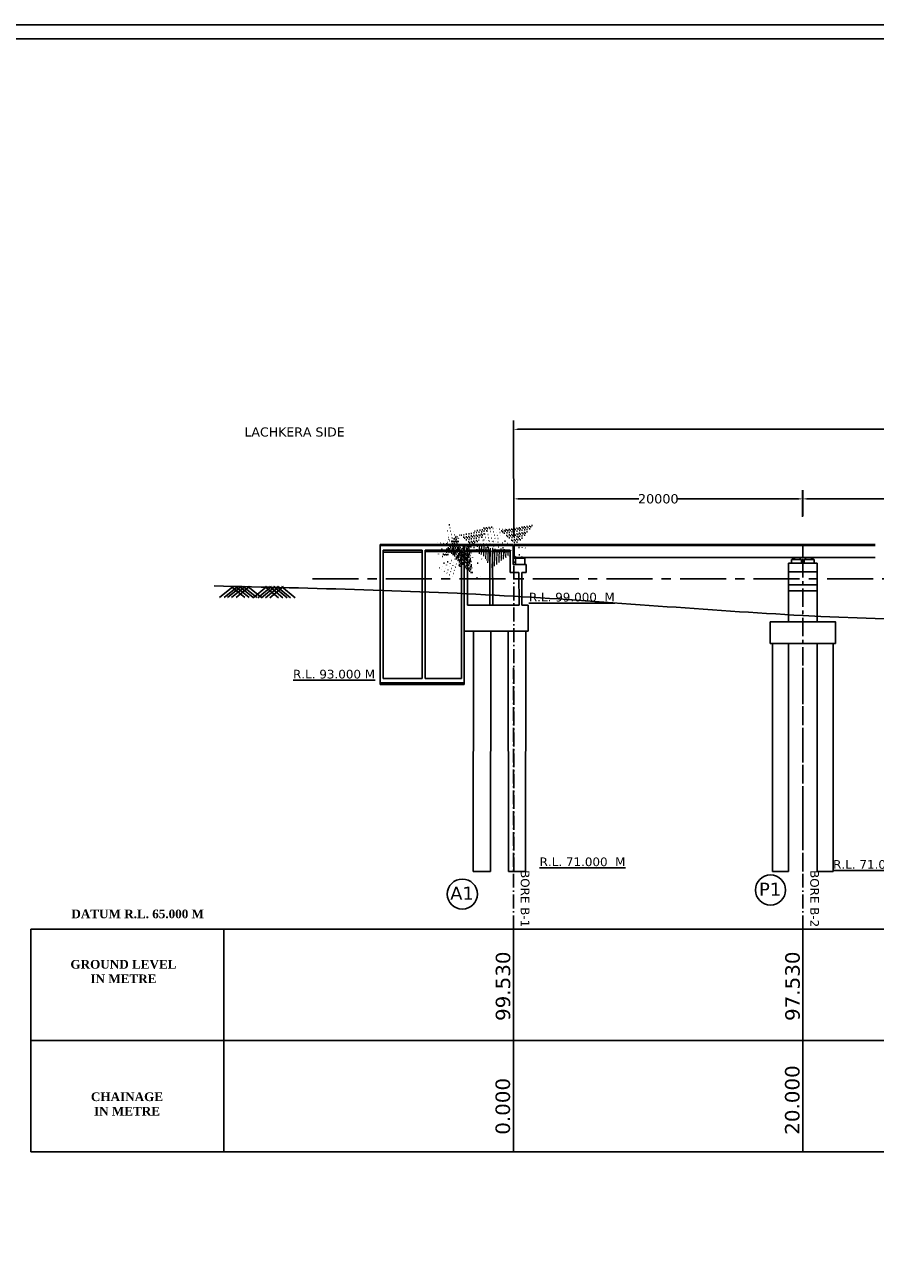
# Model space of a CAD drawing. Header units: millimetres. Extents: x -7746077780 to -3844657605, y -13315294818 to -6656873469.
# Tile 36 of 129: x -3872143238 to -3872113861, y -6657893587 to -6657850798. Entities that reach past the tile are written whole.
import ezdxf

# ---------------------------------------------------------------- set-up
doc = ezdxf.new("R2010")
doc.units = ezdxf.units.MM
doc.header["$MEASUREMENT"] = 0
doc.header["$PDMODE"] = 2
doc.linetypes.add('ACAD_ISO10W100', pattern=[18, 12, -3, 0, -3])
doc.linetypes.add('CENTER', pattern=[50.800000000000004, 31.75, -6.35, 6.35, -6.35])
for name, color, linetype in [('CHAINAGE', 7, 'Continuous'), ('GROUND_LVL', 114, 'Continuous'), ('H.F.L.', 7, 'Continuous'), ('SECTION', 7, 'Continuous'), ('TEX', 6, 'Continuous'), ('TEXT', 7, 'Continuous')]:
    doc.layers.add(name, color=color, linetype=linetype)
doc.styles.get("Standard").update_dxf_attribs({"font": 'verdana.ttf', "height": 250})
doc.dimstyles.new('Copy of ISO-25--------4', dxfattribs={"dimtxt": 200, "dimasz": 150, "dimexe": 300, "dimexo": 300, "dimgap": 0.02, "dimtad": 0, "dimtih": 1, "dimtoh": 1, "dimdec": 0, "dimlfac": 4, "dimdsep": 46, "dimtxsty": 'Standard', "dimcen": 150, "dimclrd": 1, "dimclre": 1, "dimclrt": 1, "dimadec": 0, "dimazin": 0, "dimtfac": 1, "dimtdec": 0, "dimtmove": 2, "dimatfit": 3, "dimfxl": 0, "dimarcsym": 0})

# ---------------------------------------------------------------- blocks, each defined once
blk = doc.blocks.new('*D616')
at = {"layer": 'Defpoints', "color": 0, "ltscale": 20, "transparency": 16777216}
for p in [(-3872116361.410668, -6657867177.984943), (-3872126350.004934, -6657868099.06658), (-3872116361.410668, -6657868067.984943)]:
    blk.add_point(p, dxfattribs=at)
at = {"layer": 'TEX', "color": 1, "lineweight": -2, "ltscale": 20, "transparency": 16777216}
for p, q in [((-3872126350.004934, -6657867799.06658), (-3872126350.004934, -6657866877.984943)), ((-3872116361.410668, -6657867767.984943), (-3872116361.410668, -6657866877.984943)), ((-3872126200.004934, -6657867177.984943), (-3872122026.424561, -6657867177.984943)), ((-3872116511.410668, -6657867177.984943), (-3872120684.991041, -6657867177.984943))]:
    blk.add_line(p, q, dxfattribs=at)
at = {"layer": 'TEX', "color": 1, "ltscale": 20, "transparency": 16777216}
for points in [[(-3872126200.004934, -6657867152.984943), (-3872126200.004934, -6657867202.984943), (-3872126350.004934, -6657867177.984943)], [(-3872116511.410668, -6657867152.984943), (-3872116511.410668, -6657867202.984943), (-3872116361.410668, -6657867177.984943)]]:
    blk.add_solid(points, dxfattribs=at)
at = {"layer": 'TEX', "color": 1, "ltscale": 20, "transparency": 16777216, "insert": (-3872121355.707801, -6657867177.984943), "char_height": 250, "width": 3757.989820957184, "attachment_point": 5}
blk.add_mtext('{\\H1.2857x;20000}', dxfattribs=at)
blk = doc.blocks.new('*D617')
at = {"layer": 'Defpoints', "color": 0, "ltscale": 20, "transparency": 16777216}
for p in [(-3872106379.489105, -6657867177.984942), (-3872116368.083372, -6657868099.066579), (-3872106379.489105, -6657868067.984942)]:
    blk.add_point(p, dxfattribs=at)
at = {"layer": 'TEX', "color": 1, "lineweight": -2, "ltscale": 20, "transparency": 16777216}
for p, q in [((-3872116368.083372, -6657867799.066579), (-3872116368.083372, -6657866877.984942)), ((-3872106379.489105, -6657867767.984942), (-3872106379.489105, -6657866877.984942)), ((-3872116218.083372, -6657867177.984942), (-3872112044.502998, -6657867177.984942)), ((-3872106529.489105, -6657867177.984942), (-3872110703.069479, -6657867177.984942))]:
    blk.add_line(p, q, dxfattribs=at)
at = {"layer": 'TEX', "color": 1, "ltscale": 20, "transparency": 16777216}
for points in [[(-3872116218.083372, -6657867152.984942), (-3872116218.083372, -6657867202.984942), (-3872116368.083372, -6657867177.984942)], [(-3872106529.489105, -6657867152.984942), (-3872106529.489105, -6657867202.984942), (-3872106379.489105, -6657867177.984942)]]:
    blk.add_solid(points, dxfattribs=at)
at = {"layer": 'TEX', "color": 1, "ltscale": 20, "transparency": 16777216, "insert": (-3872111373.786239, -6657867177.984942), "char_height": 250, "width": 3757.989820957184, "attachment_point": 5}
blk.add_mtext('{\\H1.2857x;20000}', dxfattribs=at)
blk = doc.blocks.new('*D630')
at = {"layer": 'Defpoints', "color": 0, "ltscale": 20, "transparency": 16777216}
for p in [(-3871986367.617583, -6657864737.818651), (-3872126350.004935, -6657868789.066581), (-3871986366.533581, -6657868751.258024)]:
    blk.add_point(p, dxfattribs=at)
at = {"layer": 'TEX', "color": 1, "lineweight": -2, "ltscale": 20, "transparency": 16777216}
for p, q in [((-3872126350.085963, -6657868489.066592), (-3872126351.169965, -6657864475.627217)), ((-3871986366.614609, -6657868451.258036), (-3871986367.698611, -6657864437.818662)), ((-3872126201.088942, -6657864775.586693), (-3872076129.18158, -6657864762.062621)), ((-3871986517.617577, -6657864737.859165), (-3872036589.524941, -6657864751.383237))]:
    blk.add_line(p, q, dxfattribs=at)
at = {"layer": 'TEX', "color": 1, "ltscale": 20, "transparency": 16777216}
for points in [[(-3872126201.095694, -6657864750.586694), (-3872126201.08219, -6657864800.586692), (-3872126351.088937, -6657864775.627207)], [(-3871986517.624329, -6657864712.859166), (-3871986517.610825, -6657864762.859164), (-3871986367.617583, -6657864737.818651)]]:
    blk.add_solid(points, dxfattribs=at)
at = {"layer": 'TEX', "color": 1, "ltscale": 20, "transparency": 16777216, "insert": (-3872056359.35326, -6657864756.722929), "char_height": 250, "width": 54045.81381654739, "attachment_point": 5}
blk.add_mtext('{\\H2.2857x;TOTAL LENGTH OF BRIDGE BETWEEN FACE OF DIRT WALL = 280.000 M. ( 14 SPAN OF 20.000 M. )}', dxfattribs=at)

msp = doc.modelspace()

# ---------------------------------------------------------------- hatches: boundary and pattern name
at = {"linetype": 'Continuous', "ltscale": 0.05}
for points in [[(-3872126221.873692, -6657869201.513649), (-3872126121.873691, -6657869201.513648), (-3872126121.873692, -6657869223.513648), (-3872126221.873692, -6657869223.513648)], [(-3872126021.873691, -6657869201.513649), (-3872126121.873691, -6657869201.513648), (-3872126121.873691, -6657869223.513648), (-3872126021.873691, -6657869223.513648)]]:
    msp.add_hatch(color=251, dxfattribs=at).paths.add_polyline_path(points)
h = msp.add_hatch(dxfattribs=at)
h.set_pattern_fill('ANSI31', color=252, scale=100, style=0)
h.set_pattern_definition([(45, (-771753.3322410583, -638373.7280750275), (-8.838834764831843, 8.838834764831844), [])])
h.paths.add_polyline_path([(-3872116456.42355, -6657869201.513692), (-3872116456.42355, -6657869276.513692), (-3872116631.42355, -6657869276.51369), (-3872116631.42355, -6657869201.51369)])
h.paths.add_polyline_path([(-3872116631.42355, -6657869276.513692), (-3872116706.42355, -6657869276.513692), (-3872116706.42355, -6657869201.51369), (-3872116631.42355, -6657869201.51369)])
h = msp.add_hatch(dxfattribs=at)
h.set_pattern_fill('ANSI31', color=252, scale=100, style=0)
h.set_pattern_definition([(45.00000000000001, (-1935584086.260648, -3329047753.797574), (-8.838834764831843, 8.838834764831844), [])])
h.paths.add_polyline_path([(-3872116266.397799, -6657869201.513692), (-3872116266.397799, -6657869276.513692), (-3872116091.397799, -6657869276.51369), (-3872116091.397799, -6657869201.51369)])
h.paths.add_polyline_path([(-3872116091.397799, -6657869276.513692), (-3872116016.397799, -6657869276.513692), (-3872116016.397799, -6657869201.51369), (-3872116091.397799, -6657869201.51369)])
at = {"layer": 'TEX', "ltscale": 20}
h = msp.add_hatch(dxfattribs=at)
h.set_pattern_fill('AR-CONC', scale=15, style=0)
h.set_pattern_definition([(49.99999999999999, (-1936103591.838296, -3329160664.956345), (107.589027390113, -9.412820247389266), [11.25, -123.75]), (355, (-1936103591.838296, -3329160664.956345), (-20.81270004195, 112.8288200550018), [9, -99]), (100.4514, (-1936103582.872544, -3329160665.740746), (86.77640725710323, 103.415931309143), [9.561028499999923, -105.1713167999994]), (46.18420000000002, (-1936103591.838296, -3329160634.956345), (160.0861572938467, -24.82785214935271), [16.87499999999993, -185.6249999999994]), (96.63559999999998, (-1936103578.497784, -3329160637.025341), (140.1994058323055, 146.1176806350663), [14.34154319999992, -157.7569499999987]), (351.1842, (-1936103591.838296, -3329160634.956345), (140.1992917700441, 146.1177901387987), [13.5, -148.5]), (21, (-1936103576.838296, -3329160642.456345), (89.53605781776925, -60.39283359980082), [11.25, -123.75]), (326.0000000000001, (-1936103576.838296, -3329160642.456345), (36.49729978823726, 108.772506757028), [9, -99]), (71.4514, (-1936103569.376961, -3329160647.489086), (126.0333942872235, 48.37957450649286), [9.5610285, -105.1713168]), (37.50000000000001, (-1936103591.838296, -3329160664.956345), (1.8239782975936, 49.93407807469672), [0, -97.8, 0, -100.5, 0, -99.375]), (7.499999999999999, (-1936103591.838296, -3329160664.956345), (39.46043061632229, 59.16175678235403), [0, -57.3, 0, -95.55, 0, -37.875]), (327.5, (-1936103625.288296, -3329160664.956345), (80.07336542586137, -3.38323076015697), [0, -37.5, 0, -117, 0, -155.25]), (317.5, (-1936103640.288296, -3329160664.956345), (87.47792540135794, 15.01574734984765), [0, -48.75, 0, -77.69999999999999, 0, -110.25])])
h.paths.add_polyline_path([(-3872130432.880792, -6657868951.40344), (-3872130857.880791, -6657868951.40344), (-3872130857.880791, -6657869001.589297), (-3872129507.880791, -6657869001.589297), (-3872129507.88079, -6657868951.589295), (-3872130432.880792, -6657868951.589297)])
h.paths.add_polyline_path([(-3872129407.880791, -6657868951.589298), (-3872129407.880791, -6657869001.589297), (-3872128157.880795, -6657869001.589299), (-3872128157.880795, -6657868951.40344)])
h = msp.add_hatch(dxfattribs=at)
h.set_pattern_fill('AR-CONC', color=251, scale=15, style=0)
h.set_pattern_definition([(49.99999999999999, (-1936102241.838298, -3329160668.080724), (107.589027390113, -9.412820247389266), [11.25, -123.75]), (355, (-1936102241.838298, -3329160668.080724), (-20.81270004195, 112.8288200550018), [9, -99]), (100.4514, (-1936102232.872546, -3329160668.865125), (86.77640725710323, 103.415931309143), [9.561028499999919, -105.1713167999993]), (46.18420000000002, (-1936102241.838298, -3329160638.080724), (160.0861572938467, -24.82785214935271), [16.87499999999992, -185.6249999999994]), (96.63559999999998, (-1936102228.497787, -3329160640.14972), (140.1994058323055, 146.1176806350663), [14.34154319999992, -157.7569499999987]), (351.1842, (-1936102241.838298, -3329160638.080724), (140.1992917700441, 146.1177901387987), [13.5, -148.5]), (21, (-1936102226.838298, -3329160645.580724), (89.53605781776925, -60.39283359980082), [11.25, -123.75]), (326.0000000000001, (-1936102226.838298, -3329160645.580724), (36.49729978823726, 108.772506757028), [9, -99]), (71.4514, (-1936102219.376963, -3329160650.613465), (126.0333942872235, 48.37957450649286), [9.5610285, -105.1713168]), (37.50000000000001, (-1936102241.838298, -3329160668.080724), (1.8239782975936, 49.93407807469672), [0, -97.8, 0, -100.5, 0, -99.375]), (7.499999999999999, (-1936102241.838298, -3329160668.080724), (39.46043061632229, 59.16175678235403), [0, -57.3, 0, -95.55, 0, -37.875]), (327.5, (-1936102275.288298, -3329160668.080724), (80.07336542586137, -3.38323076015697), [0, -37.5, 0, -117, 0, -155.25]), (317.5, (-1936102290.288298, -3329160668.080724), (87.47792540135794, 15.01574734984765), [0, -48.75, 0, -77.69999999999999, 0, -110.25])])
h.paths.add_polyline_path([(-3872129082.880795, -6657868954.527819), (-3872129407.880792, -6657868954.527819), (-3872129407.880792, -6657869004.713676), (-3872128267.880795, -6657869001.589299), (-3872128267.880795, -6657868951.40344), (-3872129082.880795, -6657868954.713676)])
h.paths.add_polyline_path([(-3872127947.880794, -6657868954.713677), (-3872127947.880794, -6657869004.713676), (-3872126871.007668, -6657869001.589298), (-3872126871.007668, -6657868953.117195)])
h = msp.add_hatch(dxfattribs=at)
h.set_pattern_fill('AR-CONC', color=251, scale=15, style=0)
h.set_pattern_definition([(49.99999999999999, (-1936101842.878559, -3329160668.080726), (107.589027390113, -9.412820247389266), [11.25, -123.75]), (355, (-1936101842.878559, -3329160668.080726), (-20.81270004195, 112.8288200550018), [9, -99]), (100.4514, (-1936101833.912807, -3329160668.865127), (86.77640725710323, 103.415931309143), [9.561028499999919, -105.1713167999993]), (46.18420000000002, (-1936101842.878559, -3329160638.080726), (160.0861572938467, -24.82785214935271), [16.87499999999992, -185.6249999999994]), (96.63559999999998, (-1936101829.538047, -3329160640.149722), (140.1994058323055, 146.1176806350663), [14.34154319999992, -157.7569499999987]), (351.1842, (-1936101842.878559, -3329160638.080726), (140.1992917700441, 146.1177901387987), [13.5, -148.5]), (21, (-1936101827.878559, -3329160645.580726), (89.53605781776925, -60.39283359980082), [11.25, -123.75]), (326.0000000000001, (-1936101827.878559, -3329160645.580726), (36.49729978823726, 108.772506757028), [9, -99]), (71.4514, (-1936101820.417224, -3329160650.613467), (126.0333942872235, 48.37957450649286), [9.5610285, -105.1713168]), (37.50000000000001, (-1936101842.878559, -3329160668.080726), (1.8239782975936, 49.93407807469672), [0, -97.8, 0, -100.5, 0, -99.375]), (7.499999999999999, (-1936101842.878559, -3329160668.080726), (39.46043061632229, 59.16175678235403), [0, -57.3, 0, -95.55, 0, -37.875]), (327.5, (-1936101876.328559, -3329160668.080726), (80.07336542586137, -3.38323076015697), [0, -37.5, 0, -117, 0, -155.25]), (317.5, (-1936101891.328559, -3329160668.080726), (87.47792540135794, 15.01574734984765), [0, -48.75, 0, -77.69999999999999, 0, -110.25])])
h.paths.add_polyline_path([(-3872128683.921055, -6657868954.527821), (-3872128704.899797, -6657868954.527822), (-3872128704.899797, -6657869004.713678), (-3872127868.921056, -6657869001.589301), (-3872127868.921055, -6657868951.403441), (-3872128683.921055, -6657868954.713678)])
h.paths.add_polyline_path([(-3872127528.026671, -6657868954.713679), (-3872127528.026671, -6657869004.713678), (-3872126472.047929, -6657869001.5893), (-3872126472.047929, -6657868953.117197)])
h = msp.add_hatch(dxfattribs=at)
h.set_pattern_fill('AR-CONC', color=251, scale=15, style=0)
h.set_pattern_definition([(49.99999999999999, (-1936103591.838297, -3329160689.956343), (107.589027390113, -9.412820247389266), [11.25, -123.75]), (355, (-1936103591.838297, -3329160689.956343), (-20.81270004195, 112.8288200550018), [9, -99]), (100.4514, (-1936103582.872545, -3329160690.740744), (86.77640725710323, 103.415931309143), [9.561028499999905, -105.1713167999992]), (46.18420000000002, (-1936103591.838297, -3329160659.956343), (160.0861572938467, -24.82785214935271), [16.87499999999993, -185.6249999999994]), (96.63559999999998, (-1936103578.497785, -3329160662.025339), (140.1994058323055, 146.1176806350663), [14.3415431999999, -157.7569499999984]), (351.1842, (-1936103591.838297, -3329160659.956343), (140.1992917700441, 146.1177901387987), [13.5, -148.5]), (21, (-1936103576.838297, -3329160667.456343), (89.53605781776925, -60.39283359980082), [11.25, -123.75]), (326.0000000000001, (-1936103576.838297, -3329160667.456343), (36.49729978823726, 108.772506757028), [9, -99]), (71.4514, (-1936103569.376962, -3329160672.489084), (126.0333942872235, 48.37957450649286), [9.5610285, -105.1713168]), (37.50000000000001, (-1936103591.838297, -3329160689.956343), (1.8239782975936, 49.93407807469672), [0, -97.8, 0, -100.5, 0, -99.375]), (7.499999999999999, (-1936103591.838297, -3329160689.956343), (39.46043061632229, 59.16175678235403), [0, -57.3, 0, -95.55, 0, -37.875]), (327.5, (-1936103625.288297, -3329160689.956343), (80.07336542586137, -3.38323076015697), [0, -37.5, 0, -117, 0, -155.25]), (317.5, (-1936103640.288297, -3329160689.956343), (87.47792540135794, 15.01574734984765), [0, -48.75, 0, -77.69999999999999, 0, -110.25])])
h.paths.add_polyline_path([(-3872130957.880792, -6657873589.066569), (-3872128057.880796, -6657873589.066568), (-3872128057.880792, -6657873539.06657), (-3872130957.880792, -6657873539.066568)])

# ---------------------------------------------------------------- linework, layer by layer
at = {"color": 251}
for p, q in [((-3872130957.880792, -6657873589.066569), (-3872130957.88079, -6657868751.491377)), ((-3872128057.880792, -6657873174.599067), (-3872128057.880794, -6657868751.491377)), ((-3872130859.294065, -6657873389.066568), (-3872130859.294064, -6657868951.40344)), ((-3872130857.880793, -6657873389.066568), (-3872130857.880791, -6657868951.40344)), ((-3872129507.880792, -6657873389.066568), (-3872129507.880791, -6657868951.40344)), ((-3872129407.880792, -6657873389.066568), (-3872129407.880791, -6657868951.40344)), ((-3872128157.880795, -6657868951.589297), (-3872129407.880791, -6657868951.589297)), ((-3872128157.880795, -6657869001.589299), (-3872129407.880791, -6657869001.589297)), ((-3872128157.880795, -6657868951.40344), (-3872129382.880791, -6657868951.40344)), ((-3872128157.880792, -6657873389.066568), (-3872128157.880795, -6657868951.40344)), ((-3872127628.026671, -6657868951.403441), (-3872127947.880794, -6657868954.527818)), ((-3872127177.934949, -6657868949.961908), (-3872127947.880793, -6657868954.713676)), ((-3872127941.010858, -6657870851.626666), (-3872127947.880793, -6657868954.713676)), ((-3872127177.754167, -6657868999.961254), (-3872127947.880793, -6657869001.589297)), ((-3872127628.026671, -6657869001.589299), (-3872127947.880793, -6657869001.589299)), ((-3872126472.047928, -6657868951.403442), (-3872127077.929065, -6657868951.589299)), ((-3872126472.047928, -6657869001.589299), (-3872127077.741014, -6657869003.599139)), ((-3872126165.003757, -6657870851.62667), (-3872126171.873692, -6657869719.069476)), ((-3872126065.003755, -6657870851.626671), (-3872126071.873692, -6657869718.83716)), ((-3872126065.003755, -6657870851.626671), (-3872125853.75927, -6657870851.62667)), ((-3872125853.75927, -6657871751.62667), (-3872125853.75927, -6657870851.62667)), ((-3872128047.880795, -6657871751.626669), (-3872125853.75927, -6657871751.62667)), ((-3872130957.880792, -6657873539.066568), (-3872128057.880792, -6657873539.06657)), ((-3872130857.880793, -6657873389.066568), (-3872129507.880793, -6657873389.066568)), ((-3872129407.880792, -6657873389.066569), (-3872128157.880791, -6657873389.066568)), ((-3872130957.880792, -6657873589.066569), (-3872128057.880796, -6657873589.066568))]:
    msp.add_line(p, q, dxfattribs=at)
at = {"color": 251, "ltscale": 0.05}
for p, q in [((-3872128057.880794, -6657868751.491377), (-3872130957.88079, -6657868751.491377)), ((-3872128057.880794, -6657868789.070377), (-3872130957.88079, -6657868789.070376)), ((-3872126367.047929, -6657868751.491385), (-3872128057.880794, -6657868751.491376)), ((-3872126367.047929, -6657868751.491385), (-3872128057.880794, -6657868751.491377)), ((-3872126367.047929, -6657868789.070378), (-3872128057.880794, -6657868789.070376)), ((-3872126367.047928, -6657868789.070377), (-3872128057.880794, -6657868789.070378)), ((-3872125923.089379, -6657869451.51365), (-3872126368.08938, -6657869451.51365)), ((-3872126171.873692, -6657869719.069476), (-3872126472.047929, -6657869719.069476)), ((-3872126071.873692, -6657869719.069477), (-3872125922.047929, -6657869719.069477))]:
    msp.add_line(p, q, dxfattribs=at)
at = {"color": 252, "linetype": 'Continuous', "ltscale": 0.05}
for p, q in [((-3872123866.410648, -6657868751.491381), (-3872126333.332242, -6657868751.491377)), ((-3872123866.410647, -6657868751.491383), (-3872126333.332242, -6657868751.49138)), ((-3872126333.332241, -6657869201.51365), (-3872126333.332242, -6657868751.491384)), ((-3872123866.410649, -6657868789.066542), (-3872126333.332241, -6657868791.303248)), ((-3872123866.410648, -6657868789.066544), (-3872126333.332241, -6657868791.303249)), ((-3872116366.410647, -6657868751.491381), (-3872123856.410647, -6657868751.491381)), ((-3872116366.410648, -6657868789.066542), (-3872123856.410647, -6657868789.06654)), ((-3872116366.410675, -6657869201.303195), (-3872116366.410675, -6657868751.491369)), ((-3872116366.410675, -6657869201.303238), (-3872116366.410675, -6657868751.491412)), ((-3872116366.410667, -6657869201.303249), (-3872116366.410666, -6657868751.491412)), ((-3872116366.410666, -6657869201.303206), (-3872116366.410666, -6657868751.491369)), ((-3872116366.410646, -6657869201.513649), (-3872116366.410646, -6657868751.491381)), ((-3872113866.410648, -6657868751.491424), (-3872116356.410684, -6657868751.491423)), ((-3872116356.410683, -6657869201.5137), (-3872116356.410684, -6657868751.491426)), ((-3872113866.410647, -6657868751.491426), (-3872116356.410684, -6657868751.491426)), ((-3872113866.410649, -6657868789.066585), (-3872116356.410684, -6657868789.066586)), ((-3872113866.410648, -6657868789.066586), (-3872116356.410684, -6657868789.066586)), ((-3872116356.410675, -6657869201.513693), (-3872116356.410675, -6657868751.491426)), ((-3872123866.410647, -6657869201.513651), (-3872126333.332241, -6657869201.513649)), ((-3872123866.410648, -6657869201.513649), (-3872126333.332241, -6657869201.513649)), ((-3872116366.410647, -6657869201.513649), (-3872123856.410647, -6657869201.513651)), ((-3872116706.42355, -6657869276.51369), (-3872116706.42355, -6657869201.51369)), ((-3872116706.42355, -6657869201.51369), (-3872116456.423549, -6657869201.51369)), ((-3872116456.42355, -6657869276.513692), (-3872116456.42355, -6657869201.513692)), ((-3872113866.410648, -6657869201.513692), (-3872116356.410684, -6657869201.513692)), ((-3872113866.410647, -6657869201.513694), (-3872116356.410684, -6657869201.513694)), ((-3872116266.397799, -6657869276.513692), (-3872116266.397799, -6657869201.513692)), ((-3872116016.397799, -6657869276.51369), (-3872116016.397799, -6657869201.51369)), ((-3872116861.410676, -6657870151.35358), (-3872116861.410676, -6657869401.353581)), ((-3872115861.410674, -6657869401.353581), (-3872116861.410676, -6657869401.353581)), ((-3872116036.410675, -6657869401.353581), (-3872116811.410675, -6657869401.353581)), ((-3872116406.410675, -6657869276.51369), (-3872116756.436424, -6657869276.51369)), ((-3872116756.436424, -6657869401.353581), (-3872116756.436424, -6657869276.51369)), ((-3872116406.410675, -6657869401.353581), (-3872116406.410675, -6657869276.51369)), ((-3872116316.410673, -6657869276.51369), (-3872115966.384924, -6657869276.51369)), ((-3872116316.410673, -6657869401.353581), (-3872116316.410673, -6657869276.51369)), ((-3872115966.384924, -6657869401.353581), (-3872115966.384924, -6657869276.51369)), ((-3872115861.410674, -6657870151.353581), (-3872115861.410674, -6657869401.353581)), ((-3872115861.410673, -6657869701.353582), (-3872116861.410676, -6657869701.353582)), ((-3872115861.410674, -6657870151.353582), (-3872116861.410676, -6657870151.353581)), ((-3872116861.410676, -6657870151.353581), (-3872116861.410676, -6657871424.301474)), ((-3872115861.410674, -6657870351.353581), (-3872116861.410675, -6657870351.353585)), ((-3872115861.410674, -6657870151.353582), (-3872115861.410674, -6657871424.301474)), ((-3872117411.410676, -6657872174.301473), (-3872117411.410666, -6657880050.733249)), ((-3872116861.410673, -6657872174.301473), (-3872116861.410672, -6657880050.733249)), ((-3872115861.410677, -6657872174.301473), (-3872115861.410674, -6657880050.733249)), ((-3872115311.410678, -6657872174.301473), (-3872115311.410674, -6657880050.733249))]:
    msp.add_line(p, q, dxfattribs=at)
at = {"color": 251, "linetype": 'Continuous', "ltscale": 0.05}
for p, q in [((-3872125959.373691, -6657869223.513649), (-3872126284.373691, -6657869223.513649)), ((-3872126221.873692, -6657869201.513649), (-3872126221.873692, -6657869223.513648)), ((-3872126121.873691, -6657869201.513649), (-3872126121.873691, -6657869223.513648)), ((-3872126121.873691, -6657869201.513649), (-3872126121.873691, -6657869223.513648)), ((-3872126021.873691, -6657869201.513649), (-3872126021.873691, -6657869223.513648)), ((-3872127750.339201, -6657880050.73325), (-3872127739.027593, -6657871751.626671)), ((-3872127147.79991, -6657880050.733249), (-3872127139.125922, -6657871751.62667)), ((-3872126532.406032, -6657880050.73325), (-3872126541.29171, -6657871751.62667)), ((-3872125939.448704, -6657880050.733249), (-3872125930.774718, -6657871751.62667)), ((-3872127750.339201, -6657880050.73325), (-3872127147.79991, -6657880050.733249)), ((-3872126532.405652, -6657880051.088788), (-3872125939.448704, -6657880050.733249)), ((-3872117411.410666, -6657880050.733406), (-3872116861.410668, -6657880050.733407)), ((-3872115861.410671, -6657880050.733406), (-3872115311.410671, -6657880050.733407))]:
    msp.add_line(p, q, dxfattribs=at)
msp.add_lwpolyline([(-3872117486.410677, -6657871424.301474), (-3872115236.410678, -6657871424.301474), (-3872115236.410678, -6657872174.301473), (-3872117486.410677, -6657872174.301473)], close=True, dxfattribs=at)
at = {"layer": 'GROUND_LVL'}
for p, q in [((-3872136041.389867, -6657870202.789019), (-3872136512.017434, -6657870590.80336)), ((-3872135884.119861, -6657870202.789021), (-3872136354.747426, -6657870590.80336)), ((-3872135760.42435, -6657870202.789019), (-3872136231.051918, -6657870590.80336)), ((-3872136107.434434, -6657870202.789019), (-3872135636.806865, -6657870590.80336)), ((-3872135621.266901, -6657870202.789017), (-3872136091.89447, -6657870590.80336)), ((-3872135956.12832, -6657870202.789017), (-3872135485.50075, -6657870590.80336)), ((-3872135469.960786, -6657870202.789019), (-3872135940.588353, -6657870590.80336)), ((-3872135816.97087, -6657870202.789019), (-3872135346.343304, -6657870590.80336)), ((-3872135693.27536, -6657870202.789021), (-3872135222.647793, -6657870590.80336)), ((-3872135536.005353, -6657870202.789019), (-3872135065.377787, -6657870590.80336)), ((-3872134874.864491, -6657870205.607435), (-3872135345.492058, -6657870593.621777)), ((-3872134717.594485, -6657870205.607437), (-3872135188.22205, -6657870593.621777)), ((-3872134593.898974, -6657870205.607435), (-3872135064.526542, -6657870593.621777)), ((-3872134940.909059, -6657870205.607435), (-3872134470.281489, -6657870593.621777)), ((-3872134454.741525, -6657870205.607433), (-3872134925.369094, -6657870593.621777)), ((-3872134789.602944, -6657870205.607433), (-3872134318.975374, -6657870593.621777)), ((-3872134303.43541, -6657870205.607435), (-3872134774.062977, -6657870593.621777)), ((-3872134650.445495, -6657870205.607435), (-3872134179.817928, -6657870593.621777)), ((-3872134526.749984, -6657870205.607437), (-3872134056.122417, -6657870593.621777)), ((-3872134369.479978, -6657870205.607435), (-3872133898.852411, -6657870593.621777))]:
    msp.add_line(p, q, dxfattribs=at)
at = {"layer": 'H.F.L.', "color": 1, "linetype": 'CENTER', "ltscale": 50}
msp.add_line((-3872133303.332241, -6657869941.14659), (-3871981173.332241, -6657869941.14659), dxfattribs=at)
at = {"layer": 'SECTION', "color": 6, "ltscale": 20}
for centre in [(-3872128123.332241, -6657880832.24135), (-3872117479.298733, -6657880692.643905)]:
    msp.add_circle(centre, 519.3107600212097, dxfattribs=at)
at = {"layer": 'TEX', "color": 251, "ltscale": 20}
for p, q in [((-3872128057.880796, -6657873589.066568), (-3872128057.880794, -6657868751.491377)), ((-3872126367.047929, -6657869451.51365), (-3872126367.047926, -6657868751.491385)), ((-3872127171.059128, -6657870851.626669), (-3872127177.929065, -6657868951.589299)), ((-3872127071.059128, -6657870851.626668), (-3872127077.929065, -6657868951.589299)), ((-3872126472.047929, -6657869719.069476), (-3872126472.047928, -6657868951.403442)), ((-3872126284.373691, -6657869451.513649), (-3872126284.373692, -6657869223.513648)), ((-3872126284.373692, -6657869451.51365), (-3872126284.373691, -6657869223.513649)), ((-3872125959.373692, -6657869451.51365), (-3872125959.373691, -6657869223.513649)), ((-3872125959.373691, -6657869451.500722), (-3872125959.373691, -6657869223.500721)), ((-3872127941.01217, -6657870851.264507), (-3872127521.156737, -6657870851.626668)), ((-3872127521.156737, -6657870851.626668), (-3872126165.003758, -6657870851.62667))]:
    msp.add_line(p, q, dxfattribs=at)
at = {"layer": 'TEX', "color": 4, "linetype": 'ACAD_ISO10W100', "ltscale": 40}
msp.add_line((-3872126341.019951, -6657880050.73325), (-3872126350.004934, -6657868789.06658), dxfattribs=at)
msp.add_line((-3872126341.019951, -6657880050.73325), (-3872126350.004934, -6657868789.06658), dxfattribs=at)
msp.add_line((-3872126341.019951, -6657880050.73325), (-3872126350.004934, -6657868789.06658), dxfattribs=at)
msp.add_line((-3872126341.019951, -6657880050.73325), (-3872126350.004934, -6657868789.06658), dxfattribs=at)
at = {"layer": 'TEX', "color": 4, "linetype": 'CENTER', "ltscale": 20}
for p, q in [((-3872116361.410656, -6657880050.73325), (-3872116361.410668, -6657868751.25806)), ((-3872116361.410667, -6657880050.73325), (-3872116361.410667, -6657868751.25806))]:
    msp.add_line(p, q, dxfattribs=at)
at = {"layer": 'TEX', "color": 7, "ltscale": 20}
for p, q in [((-3872130857.880791, -6657868951.40344), (-3872129507.880791, -6657868951.40344)), ((-3872130857.880791, -6657869021.30325), (-3872129507.880791, -6657869021.30325)), ((-3872125923.089379, -6657869451.51365), (-3872125922.047929, -6657869719.069477))]:
    msp.add_line(p, q, dxfattribs=at)
at = {"layer": 'TEX', "color": 5, "linetype": 'ACAD_ISO10W100', "ltscale": 40}
for p, q in [((-3872126361.410659, -6657882050.73325), (-3872126361.410658, -6657873010.73325)), ((-3872116361.410659, -6657882050.73325), (-3872116361.410658, -6657873010.73325))]:
    msp.add_line(p, q, dxfattribs=at)
at = {"layer": 'TEX', "color": 0, "ltscale": 20}
for p, q in [((-3872126361.345345, -6657877152.552526), (-3872126361.345345, -6657877152.552526)), ((-3872114257.25763, -6657889733.216494), (-3872112257.25763, -6657889733.216494))]:
    msp.add_line(p, q, dxfattribs=at)
at = {"layer": 'TEX', "color": 3, "ltscale": 20}
for p, q in [((-3872143023.332241, -6657882050.733207), (-3872143023.332241, -6657889733.216466)), ((-3872143023.332241, -6657882050.733218), (-3872143023.332241, -6657889733.216477)), ((-3872136361.410659, -6657882050.73323), (-3872136361.410659, -6657889733.216489)), ((-3872136361.410659, -6657882050.733241), (-3872136361.410659, -6657889733.2165)), ((-3872126361.410659, -6657882050.733207), (-3872126361.410659, -6657889733.216466)), ((-3872126361.410659, -6657882050.733218), (-3872126361.410659, -6657889733.216477)), ((-3872116361.410659, -6657882050.733218), (-3872116361.410659, -6657889733.216477)), ((-3872116361.410659, -6657882050.73323), (-3872116361.410659, -6657889733.216489)), ((-3872079338.575176, -6657885891.974871), (-3872143023.332241, -6657885891.974871))]:
    msp.add_line(p, q, dxfattribs=at)
at = {"layer": 'TEX', "color": 7, "ltscale": 20}
for points in [[(-3871957393.332241, -6657933697.984943), (-3872149343.332241, -6657933697.984943), (-3872149343.332241, -6657850797.984943), (-3871957393.332241, -6657850797.984943)], [(-3871957603.332241, -6657933517.984943), (-3872148953.332241, -6657933517.984943), (-3872148953.332241, -6657851287.984943), (-3871957603.332241, -6657851287.984943)]]:
    msp.add_lwpolyline(points, close=True, dxfattribs=at)
at = {"layer": 'TEX', "color": 3, "ltscale": 20}
msp.add_lwpolyline([(-3872143023.332241, -6657889733.216466), (-3871978979.854357, -6657889733.216501), (-3871978979.854357, -6657882050.73325), (-3872143023.332241, -6657882050.73325)], close=True, dxfattribs=at)
msp.add_spline([(-3872136693.332241, -6657870187.984943), (-3872126361.410659, -6657870540.733207), (-3872116361.410659, -6657871207.399885), (-3872096361.410659, -6657871347.399917), (-3872086361.410665, -6657871347.399906), (-3872066361.410659, -6657871490.73323), (-3872056361.410659, -6657871490.73325), (-3872046361.410659, -6657871490.73325), (-3872036361.410659, -6657871547.399885), (-3872026361.410659, -6657871547.399885), (-3872016361.410667, -6657871547.399885), (-3872006361.410665, -6657871547.399874), (-3871996499.892723, -6657871200.73325), (-3871986361.410659, -6657870690.733248), (-3871979373.332241, -6657869777.984943)], degree=3, dxfattribs=at)

# ---------------------------------------------------------------- texts
at = {"layer": 'CHAINAGE', "color": 241}
for s, p in [('99.530', (-3872126470.060673, -6657885216.802667)), ('97.530', (-3872116470.060673, -6657885216.802678))]:
    msp.add_text(s, height=499.9999999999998, rotation=90, dxfattribs=at).set_placement(p)
at = {"layer": 'CHAINAGE', "color": 241, "char_height": 499.9999999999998, "width": 2468.374999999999, "attachment_point": 7, "rotation": 90}
for s, insert in [('20.000', (-3872116468.670113, -6657889148.062444)), ('0.000', (-3872126468.670113, -6657889148.062432))]:
    msp.add_mtext(s, dxfattribs=dict(at, insert=insert))
at = {"layer": 'SECTION', "color": 6, "ltscale": 20, "char_height": 450, "width": 1535.994933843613}
for s, insert, attachment_point in [('A1', (-3872127727.4402, -6657880579.29026), 3), ('P1', (-3872117875.190774, -6657880439.692815), 1)]:
    msp.add_mtext(s, dxfattribs=dict(at, insert=insert, attachment_point=attachment_point))
at = {"layer": 'TEX', "color": 5, "linetype": 'ACAD_ISO10W100', "ltscale": 40, "char_height": 300, "width": 2800.98933172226, "attachment_point": 3, "rotation": 269.9999999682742}
for s, insert in [('{\\C0;BORE B-1}', (-3872125804.654664, -6657881978.248748)), ('{\\C0;BORE B-2}', (-3872115804.654664, -6657881978.248748))]:
    msp.add_mtext(s, dxfattribs=dict(at, insert=insert))
at = {"layer": 'TEXT', "color": 191, "lineweight": 30, "insert": (-3872132189.944119, -6657864709.477075), "char_height": 314.9999999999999, "width": 6496.79687957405, "attachment_point": 3}
msp.add_mtext('LACHKERA SIDE', dxfattribs=at)
at = {"layer": 'TEXT', "color": 6, "char_height": 300, "width": 10799.796427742, "attachment_point": 2}
for s, insert in [('{\\LR.L. 99.000  M}', (-3872124341.325895, -6657870421.965959)), ('{\\L\\P R.L. 93.000 M}', (-3872132620.004934, -6657872583.566113)), ('{\\LR.L. 71.000  M}', (-3872123971.370298, -6657879567.984941)), ('{\\LR.L. 71.000  M}', (-3872113833.332268, -6657879657.984941)), ('{\\fTimes New Roman|b1|i0|c0|p18;DATUM R.L. 65.000 M}', (-3872139338.658172, -6657881367.924651)), ('{\\fTimes New Roman|b1|i0|c0|p18;GROUND LEVEL\\PIN METRE}', (-3872139829.52949, -6657883109.347263)), ('{\\fTimes New Roman|b1|i0|c0|p18;CHAINAGE \\PIN METRE}', (-3872139706.593404, -6657887684.790739))]:
    msp.add_mtext(s, dxfattribs=dict(at, insert=insert))

# ---------------------------------------------------------------- dimensions: what is measured, and where the dimension line sits
at = {"layer": 'TEX', "color": 3, "ltscale": 20}
dim = msp.add_aligned_dim(p1=(-3872126350.004934, -6657868789.06658), p2=(-3871986366.53358, -6657868751.258024), distance=4013.43951940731, text='{\\H2.2857x;TOTAL LENGTH OF BRIDGE BETWEEN FACE OF DIRT WALL = 280.000 M. ( 14 SPAN OF 20.000 M. )}', dimstyle='Copy of ISO-25--------4', override={"dimtxt": 350, "dimfxl": 0.05, "dimarcsym": 2}, dxfattribs=at)
dim.commit()
dim.dimension.update_dxf_attribs({"geometry": '*D630', "text_midpoint": (-3872056359.35326, -6657864756.722929)})
for base, p1, p2, picture, middle in [((-3872116361.410668, -6657867177.984943), (-3872126350.004934, -6657868099.06658), (-3872116361.410668, -6657868067.984943), '*D616', (-3872121355.707801, -6657867177.984943)), ((-3872106379.489105, -6657867177.984942), (-3872116368.083372, -6657868099.066579), (-3872106379.489105, -6657868067.984942), '*D617', (-3872111373.786239, -6657867177.984942))]:
    dim = msp.add_linear_dim(base=base, p1=p1, p2=p2, text='{\\H1.2857x;20000}', dimstyle='Copy of ISO-25--------4', override={"dimtxt": 350, "dimfxl": 0.05, "dimarcsym": 2}, dxfattribs=at)
    dim.commit()
    dim.dimension.update_dxf_attribs({"geometry": picture, "text_midpoint": middle})

doc.saveas('drawing.dxf')
